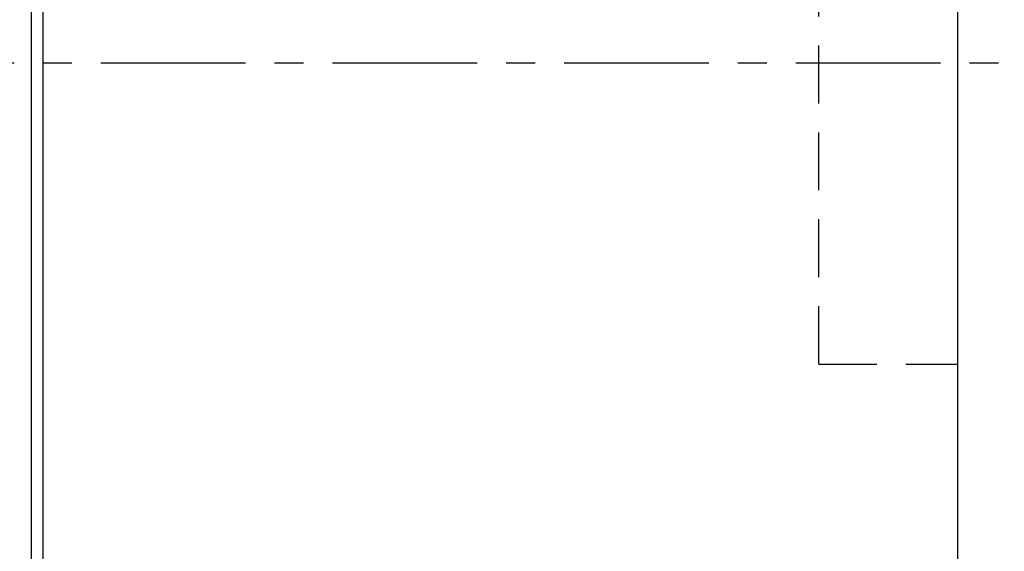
# Model space of a CAD drawing. Extents: x 15 to 1084, y 29 to 151.
# Tile 4 of 51: x 162 to 205, y 67 to 90. Entities that reach past the tile are written whole.
import ezdxf

# ---------------------------------------------------------------- set-up
doc = ezdxf.new("R2010")
doc.units = 0
doc.header["$MEASUREMENT"] = 0
doc.linetypes.add('CENTER', pattern=[2, 1.25, -0.25, 0.25, -0.25])
doc.linetypes.add('DASHED', pattern=[0.75, 0.5, -0.25])
for name, color, linetype in [('CL', 1, 'CENTER'), ('HID', 2, 'DASHED'), ('OUT', 3, 'CONTINUOUS')]:
    doc.layers.add(name, color=color, linetype=linetype)

msp = doc.modelspace()

# ---------------------------------------------------------------- linework, layer by layer
at = {"layer": 'CL', "color": 7, "ltscale": 5}
msp.add_line((145.5351, 87.8945), (204.5351, 87.8945), dxfattribs=at)
at = {"layer": 'HID', "color": 7, "ltscale": 5}
for q in [(196.5351, 100.8945), (202.5351, 74.8945)]:
    msp.add_line((196.5351, 74.8945), q, dxfattribs=at)
at = {"layer": 'OUT', "color": 7, "ltscale": 5}
for p, q in [((162.5351, 49.3945), (162.5351, 126.3945)), ((163.0351, 112.8945), (163.0351, 62.8945)), ((202.5351, 64.3945), (202.5351, 111.3945))]:
    msp.add_line(p, q, dxfattribs=at)

doc.saveas('drawing.dxf')
